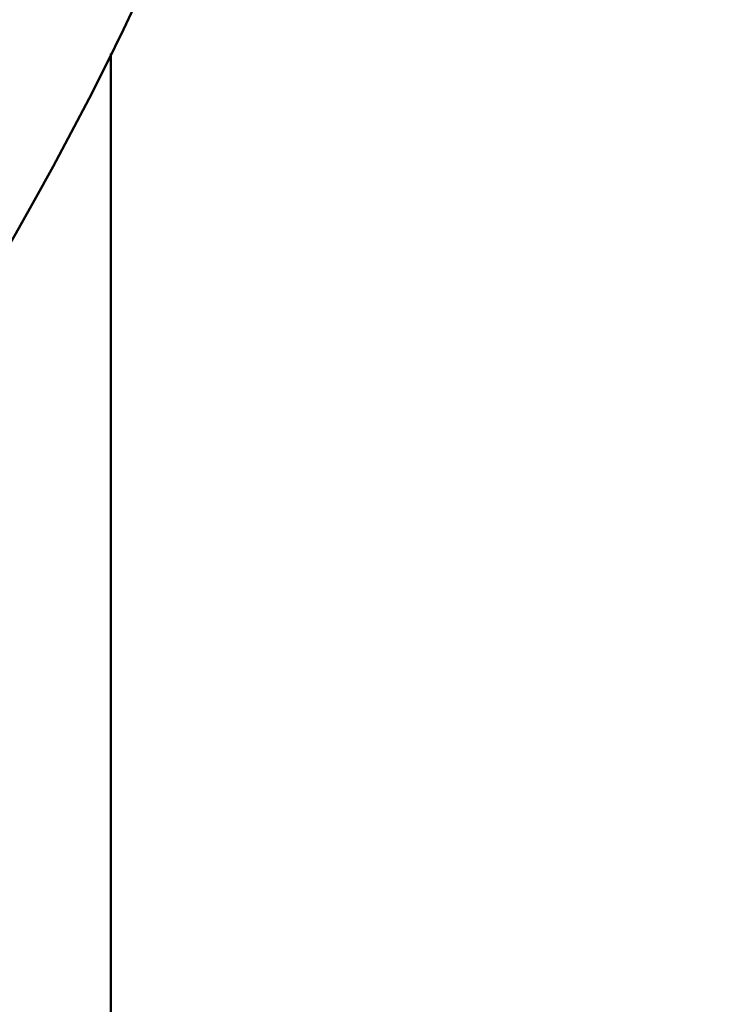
# Model space of a CAD drawing. Header units: inches. Extents: x 0 to 136, y 2 to 86.
# Tile 71 of 144: x 50.337 to 50.467, y 45.771 to 45.952. Entities that reach past the tile are written whole.
import ezdxf

# ---------------------------------------------------------------- set-up
doc = ezdxf.new("R2010")
doc.units = ezdxf.units.IN
doc.header["$LTSCALE"] = 4
doc.header["$MEASUREMENT"] = 0
for name, color, linetype, lineweight in [('Symbol (ANSI)', 7, 'Continuous', 25), ('Visible (ANSI)', 7, 'Continuous', 50), ('Visible Narrow (ANSI)', 7, 'Continuous', 35)]:
    doc.layers.add(name, color=color, linetype=linetype, lineweight=lineweight)
doc.styles.add('Note Text (ANSI)', font='tahoma.ttf')
doc.dimstyles.new('Default (ANSI)$7', dxfattribs={"dimscale": 4, "dimtxt": 0.12, "dimasz": 0.098425, "dimexe": 0.125, "dimexo": 0.0625, "dimgap": 0.031496, "dimtad": 0, "dimtih": 1, "dimtoh": 1, "dimrnd": 1e-08, "dimzin": 4, "dimdsep": 46, "dimtxsty": 'Note Text (ANSI)', "dimcen": 0.09, "dimdle": 0.393701, "dimclrd": 256, "dimclre": 256, "dimclrt": 256, "dimadec": 0, "dimazin": 1, "dimtfac": 1, "dimtofl": 0, "dimtmove": 0, "dimatfit": 3, "dimfxl": 1, "dimtolj": 1, "dimtzin": 4, "dimlwd": -1, "dimlwe": -1, "dimarcsym": 0})

msp = doc.modelspace()

# ---------------------------------------------------------------- linework, layer by layer
at = {"layer": 'Visible (ANSI)'}
msp.add_line((50.35386, 45.2214), (50.35386, 45.94621), dxfattribs=at)
msp.add_circle((49.82886, 46.20428), 0.585, dxfattribs=at)
at = {"layer": 'Visible Narrow (ANSI)'}
msp.add_circle((49.82886, 46.20428), 0.56325, dxfattribs=at)

# ---------------------------------------------------------------- leaders
at = {"layer": 'Symbol (ANSI)', "annotation_type": 0, "has_hookline": 1, "hookline_direction": 0, "text_width": 5.95052}
msp.add_leader([(50.26499, 45.81438), (52.569, 43.36034), (52.9627, 43.36034)], dimstyle='Default (ANSI)$7', override={"dimtad": 0}, dxfattribs=at)

doc.saveas('drawing.dxf')
